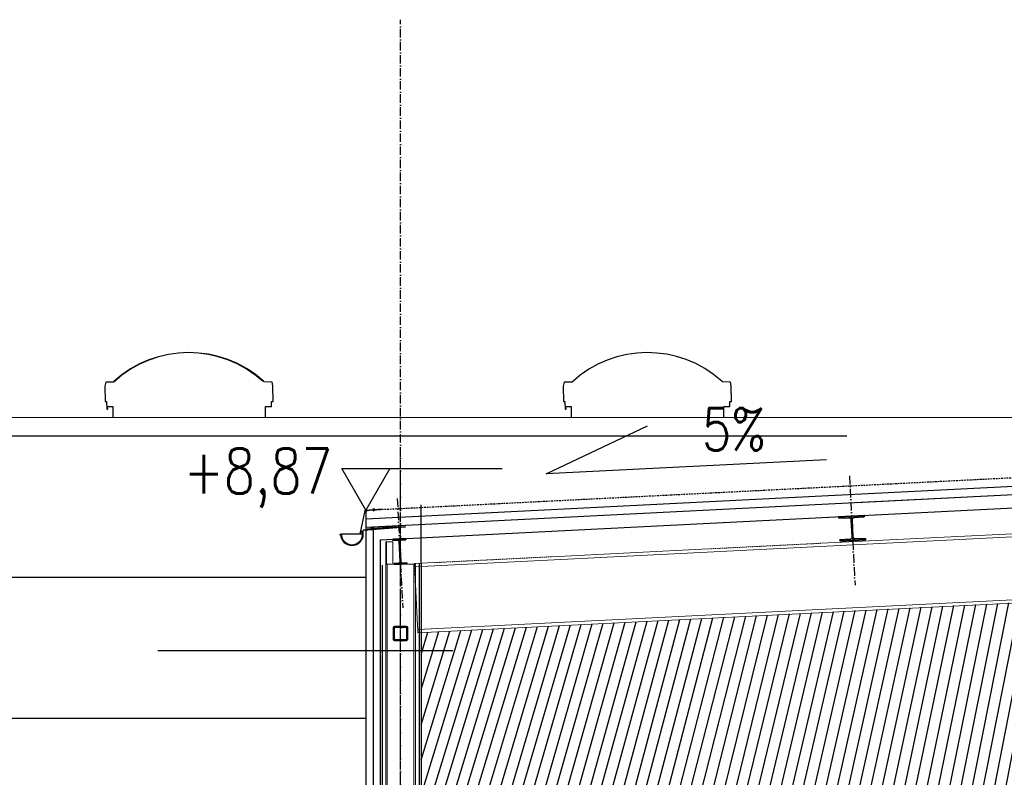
# Model space of a CAD drawing. Header units: centimetres. Extents: x 657501712 to 657529232, y 555122765 to 555182979.
# Tile 51 of 78: x 657504923 to 657505619, y 555124495 to 555125031. Entities that reach past the tile are written whole.
import ezdxf

# ---------------------------------------------------------------- set-up
doc = ezdxf.new("R2010")
doc.units = ezdxf.units.CM
doc.header["$LTSCALE"] = 0.1
for name, pattern in [('ZKZOK_PW_06_00_300$0$ACAD_ISO04W100', [30.5, 24, -3, 0.5, -3]), ('ZKZOK_PW_06_00_300$0$ACAD_ISO10W100', [18.5, 12, -3, 0.5, -3]), ('ZKZOK_PW_06_00_300$0$AUSGEZOGEN', [0]), ('ZKZOK_PW_06_00_300$0$DASHED', [0.75, 0.5, -0.25]), ('ZKZOK_PW_06_00_300$0$HIDDEN', [0.375, 0.25, -0.125]), ('ZKZOK_PW_06_00_300$0$Kreska', [6.349999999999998, 3.174999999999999, -3.174999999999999]), ('ZKZOK_PW_06_00_300$0$Ukryty', [7.143750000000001, 4.7625, -2.38125])]:
    doc.linetypes.add(name, pattern=pattern)
for name, color, linetype in [('xrefs', 7, 'Continuous'), ('ZKZOK_PW_06_00_300$0$A300LX000', 2, 'Continuous'), ('ZKZOK_PW_06_00_300$0$A_GB_100D', 1, 'Continuous'), ('ZKZOK_PW_06_00_300$0$A_GB_100H', 9, 'Continuous'), ('ZKZOK_PW_06_00_300$0$A_GB_100L', 2, 'Continuous'), ('ZKZOK_PW_06_00_300$0$A_GB_100T', 2, 'Continuous'), ('ZKZOK_PW_06_00_300$0$A_GB_101T', 1, 'Continuous'), ('ZKZOK_PW_06_00_300$0$A_GB_201L', 9, 'Continuous'), ('ZKZOK_PW_06_00_300$0$A_GB_240L', 2, 'Continuous'), ('ZKZOK_PW_06_00_300$0$A_GB_262L', 4, 'ZKZOK_PW_06_00_300$0$DASHED'), ('ZKZOK_PW_06_00_300$0$A_GB_300L', 1, 'Continuous'), ('ZKZOK_PW_06_00_300$0$G_GB_030L', 7, 'ZKZOK_PW_06_00_300$0$ACAD_ISO04W100'), ('ZKZOK_PW_06_00_300$0$S280LX000', 3, 'Continuous'), ('ZKZOK_PW_06_00_300$0$S_GB_200L', 3, 'Continuous'), ('ZKZOK_PW_06_00_300$0$S_GB_300L', 3, 'Continuous'), ('ZKZOK_PW_06_00_300$0$S_GB_302T', 2, 'Continuous'), ('ZKZOK_PW_06_00_300$0$S_GB_309H', 9, 'Continuous'), ('ZKZOK_PW_06_00_300$0$S_GB_309L', 9, 'Continuous'), ('ZKZOK_PW_06_00_300$0$S_GB_401L', 1, 'Continuous'), ('ZKZOK_PW_06_00_300$0$S_GB_401T', 1, 'Continuous'), ('ZKZOK_PW_06_00_300$0$SCHRAUBE', 2, 'ZKZOK_PW_06_00_300$0$AUSGEZOGEN')]:
    doc.layers.add(name, color=color, linetype=linetype)
for name, color, linetype, lineweight in [('ZKZOK_PW_06_00_300$0$_ukryte_', 1, 'ZKZOK_PW_06_00_300$0$Ukryty', 9), ('ZKZOK_PW_06_00_300$0$S-BEAM', 3, 'Continuous', 9), ('ZKZOK_PW_06_00_300$0$S-COLS', 1, 'Continuous', 9)]:
    doc.layers.add(name, color=color, linetype=linetype, lineweight=lineweight)
doc.styles.add('ZKZOK_PW_06_00_300$0$ROMANS', font='romans.shx', dxfattribs={"width": 0.8})
doc.linetypes.add('ZKZOK_PW_06_00_300$0$BATTING', pattern='A,0.00254,-2.54,[134,ltypeshp.shx,S=2.54,R=0,X=-2.54,Y=0],-5.08,[134,ltypeshp.shx,S=2.54,R=180,X=2.54,Y=0],-2.54', length=10.16254)
doc.linetypes.add('ZKZOK_PW_06_00_300$0$ISOLATION', pattern='A,0.0001,-0.1,[134,ltypeshp.shx,S=0.1,R=0,X=-0.1,Y=0],-0.2,[134,ltypeshp.shx,S=0.1,R=180,X=0.1,Y=0],-0.1', length=0.4001)

# ---------------------------------------------------------------- blocks, each defined once
blk = doc.blocks.new('ZKZOK_PW_06_00_300$0$A$C7134')
at = {"layer": 'ZKZOK_PW_06_00_300$0$S280LX000', "color": 9, "linetype": 'Continuous'}
for p, q in [((1.12189283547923, 6.826425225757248), (0.5819165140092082, 6.798089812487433)), ((0.5819165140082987, 6.798089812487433), (0.8777024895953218, 1.161418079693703)), ((1.405093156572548, 1.189093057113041), (0.8651168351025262, 1.160757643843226)), ((1.12189283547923, 6.826425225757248), (1.417678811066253, 1.189753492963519)), ((1.12189283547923, 6.826425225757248), (1.417678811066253, 1.189753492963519)), ((2.608272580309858, 5.488264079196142), (1.12189283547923, 6.826425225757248)), ((2.755839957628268, 2.676133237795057), (1.417678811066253, 1.189753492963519)), ((2.608272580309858, 5.488264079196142), (3.084904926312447, 5.513275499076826)), ((2.755839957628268, 2.676133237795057), (2.608272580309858, 5.488264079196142)), ((2.755839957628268, 2.676133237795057), (3.084904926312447, 5.513275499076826)), ((2.942837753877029, 2.205285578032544), (2.755839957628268, 2.676133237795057)), ((2.942837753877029, 2.205285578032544), (3.384083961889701, 6.00963542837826)), ((2.942837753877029, 2.205285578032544), (3.104896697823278, 2.21378966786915)), ((3.384083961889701, 6.00963542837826), (3.084904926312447, 5.513275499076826)), ((3.104896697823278, 2.21378966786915), (3.546142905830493, 6.018139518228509)), ((3.104896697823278, 2.21378966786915), (3.404075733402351, 2.710149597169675)), ((3.384083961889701, 6.00963542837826), (3.546142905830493, 6.018139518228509)), ((3.404075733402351, 2.710149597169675), (3.73314070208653, 5.547291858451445)), ((3.404075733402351, 2.710149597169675), (4.034081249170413, 2.743209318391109)), ((3.73314070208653, 5.547291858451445), (3.546142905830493, 6.018139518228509)), ((3.73314070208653, 5.547291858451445), (4.363146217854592, 5.580351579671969)), ((4.034081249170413, 2.743209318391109), (4.363146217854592, 5.580351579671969)), ((4.22107904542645, 2.272361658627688), (4.034081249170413, 2.743209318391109)), ((4.22107904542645, 2.272361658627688), (4.662325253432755, 6.076711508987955)), ((4.22107904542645, 2.272361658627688), (4.383137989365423, 2.280865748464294)), ((4.662325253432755, 6.076711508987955), (4.363146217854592, 5.580351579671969)), ((4.383137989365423, 2.280865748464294), (4.824384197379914, 6.085215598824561)), ((4.383137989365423, 2.280865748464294), (4.682317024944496, 2.777225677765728)), ((4.662325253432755, 6.076711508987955), (4.824384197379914, 6.085215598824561)), ((4.682317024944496, 2.777225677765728), (5.011381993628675, 5.614367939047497)), ((4.682317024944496, 2.777225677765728), (5.312322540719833, 2.810285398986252)), ((5.011381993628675, 5.614367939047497), (4.824384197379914, 6.085215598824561)), ((5.011381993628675, 5.614367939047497), (5.641387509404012, 5.647427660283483)), ((5.312322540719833, 2.810285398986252), (5.641387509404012, 5.647427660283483)), ((5.499320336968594, 2.33943773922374), (5.312322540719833, 2.810285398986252)), ((5.499320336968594, 2.33943773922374), (5.940566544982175, 6.143787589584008)), ((5.499320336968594, 2.33943773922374), (5.661379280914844, 2.347941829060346)), ((5.940566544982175, 6.143787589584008), (5.641387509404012, 5.647427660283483)), ((5.661379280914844, 2.347941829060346), (6.102625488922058, 6.152291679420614)), ((5.661379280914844, 2.347941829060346), (5.960558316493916, 2.844301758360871)), ((5.940566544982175, 6.143787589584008), (6.102625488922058, 6.152291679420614)), ((5.96055831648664, 2.84430175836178), (6.289623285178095, 5.681444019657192)), ((5.96055831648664, 2.84430175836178), (6.590563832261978, 2.877361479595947)), ((6.289623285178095, 5.681444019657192), (6.102625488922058, 6.152291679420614)), ((6.289623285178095, 5.681444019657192), (6.919628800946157, 5.714503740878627)), ((6.590563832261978, 2.877361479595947), (6.919628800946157, 5.714503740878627)), ((6.777561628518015, 2.406513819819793), (6.590563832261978, 2.877361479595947)), ((6.777561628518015, 2.406513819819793), (7.21880783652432, 6.210863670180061)), ((6.777561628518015, 2.406513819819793), (6.939620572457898, 2.415017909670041)), ((7.21880783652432, 6.210863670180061), (6.919628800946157, 5.714503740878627)), ((6.939620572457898, 2.415017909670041), (7.380866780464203, 6.219367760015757)), ((6.939620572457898, 2.415017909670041), (7.238799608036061, 2.911377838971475)), ((7.21880783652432, 6.210863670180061), (7.380866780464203, 6.219367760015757)), ((7.238799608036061, 2.911377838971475), (7.56786457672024, 5.748520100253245)), ((7.238799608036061, 2.911377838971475), (7.868805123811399, 2.94443756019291)), ((7.56786457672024, 5.748520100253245), (7.380866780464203, 6.219367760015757)), ((7.56786457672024, 5.748520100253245), (8.192388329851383, 5.734316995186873)), ((7.868805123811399, 2.94443756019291), (8.192388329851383, 5.734316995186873)), ((8.05580292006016, 2.473589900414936), (7.868805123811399, 2.94443756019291)), ((8.05580292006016, 2.473589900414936), (8.497049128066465, 6.277939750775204)), ((8.05580292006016, 2.473589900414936), (8.217861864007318, 2.482093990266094)), ((8.497049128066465, 6.277939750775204), (8.192388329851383, 5.734316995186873)), ((8.217861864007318, 2.482093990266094), (8.643812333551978, 6.154566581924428)), ((8.217861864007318, 2.482093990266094), (8.532296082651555, 3.10998151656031)), ((8.497049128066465, 6.277939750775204), (8.643812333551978, 6.154566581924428)), ((8.532296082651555, 3.10998151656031), (8.81126544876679, 5.515208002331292)), ((9.195143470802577, 3.426198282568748), (8.532296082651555, 3.10998151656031)), ((8.81126544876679, 5.515208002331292), (8.643812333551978, 6.154566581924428)), ((9.412737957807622, 5.302260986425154), (8.81126544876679, 5.515208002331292)), ((9.195143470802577, 3.426198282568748), (9.412737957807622, 5.302260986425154)), ((9.382141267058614, 2.955350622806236), (9.195143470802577, 3.426198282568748)), ((9.382141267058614, 2.955350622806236), (9.711916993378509, 5.798620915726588)), ((9.382141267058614, 2.955350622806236), (9.551954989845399, 3.030715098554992)), ((9.711916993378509, 5.798620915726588), (9.412737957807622, 5.302260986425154)), ((9.551954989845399, 3.030715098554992), (9.865431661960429, 5.733457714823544)), ((9.551954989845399, 3.030715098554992), (9.877171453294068, 3.751565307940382)), ((9.711916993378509, 5.798620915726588), (9.865431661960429, 5.733457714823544)), ((10.03161507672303, 5.08315199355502), (9.865431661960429, 5.733457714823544)), ((9.877171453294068, 3.751565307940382), (10.03161507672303, 5.08315199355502)), ((10.540018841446, 4.06778207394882), (9.877171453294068, 3.751565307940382)), ((11.54515929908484, 4.547292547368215), (10.03161507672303, 5.08315199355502)), ((10.540018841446, 4.06778207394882), (11.25196470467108, 4.65109598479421)), ((10.72701663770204, 3.596934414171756), (10.540018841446, 4.06778207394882)), ((10.72701663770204, 3.596934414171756), (11.25196470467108, 4.65109598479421)), ((10.72701663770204, 3.596934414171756), (10.89683036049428, 3.672298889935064)), ((10.89683036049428, 3.672298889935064), (11.22204682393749, 4.393149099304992)), ((11.22204682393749, 4.393149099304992), (11.25196470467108, 4.65109598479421)), ((11.54515929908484, 4.547292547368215), (11.22204682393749, 4.393149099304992))]:
    blk.add_line(p, q, dxfattribs=at)
blk = doc.blocks.new('ZKZOK_PW_06_00_300$0$A$C41B4')
at = {"layer": 'ZKZOK_PW_06_00_300$0$A300LX000', "xscale": 1.5, "yscale": 1.5, "zscale": 1.5, "rotation": 270}
blk.add_blockref('ZKZOK_PW_06_00_300$0$A$C7134', (-1.656974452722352, 17.32305373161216), dxfattribs=at)
blk = doc.blocks.new('ZKZOK_PW_06_00_300$0$A$C24170033')
blk.add_line((220.0742416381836, -118.7846307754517), (220.1648998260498, -120.5833702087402))
at = {"layer": 'ZKZOK_PW_06_00_300$0$A_GB_100D'}
for p, q in [((-23.88580417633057, -169.3170499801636), (-173.8884038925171, -169.3170480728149)), ((-23.8857889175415, -169.3172998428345), (-173.8883867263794, -169.3173017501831))]:
    blk.add_line(p, q, dxfattribs=at)
at = {"layer": 'ZKZOK_PW_06_00_300$0$A_GB_240L', "color": 3, "const_width": 4.601643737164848}
blk.add_lwpolyline([(353.1299934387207, -101.1415977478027), (7.521713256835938, -131.3918027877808, -0.428922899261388), (-0.5306844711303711, -123.7319660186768), (-0.5306863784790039, -21.64839267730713, -0.4330573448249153), (22.29042053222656, -2.447415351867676), (101.2581853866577, 4.461370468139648)], format="xyb", dxfattribs=at)
at = {"layer": 'ZKZOK_PW_06_00_300$0$S_GB_200L'}
for p, q in [((-8.283794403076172, -2.514345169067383), (-40.89829158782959, -158.221134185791)), ((-26.23813152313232, -149.1661529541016), (-38.32541942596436, -159.9506750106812)), ((-26.23811435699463, -149.1663980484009), (-38.32540416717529, -159.9509229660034)), ((-26.8755407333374, -146.9798498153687), (-36.52232360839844, -155.5869064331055)), ((-26.87552547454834, -146.9801025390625), (-36.52230453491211, -155.5871534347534))]:
    blk.add_line(p, q, dxfattribs=at)
blk.add_lwpolyline([(-5.546874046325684, -0.5200624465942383), (116.582724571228, 10.93052673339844)], dxfattribs=at)
for centre, radius, start, end in [((-5.456912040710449, -3.518712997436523), 2.999999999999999, 91.71840606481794, 160.4402783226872), ((-39.39062404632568, -158.7567977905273), 1.599999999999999, 160.4402783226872, 311.7399899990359), ((-39.39060688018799, -158.7570476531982), 1.599999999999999, 160.4402085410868, 311.7399899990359), ((-25.81033897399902, -148.1737270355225), 1.599999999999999, 6.059506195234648, 131.7399899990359), ((-25.81032180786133, -148.1739768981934), 1.599999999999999, 6.059506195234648, 131.7399899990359)]:
    blk.add_arc(centre, radius, start, end, dxfattribs=at)
at = {"layer": 'ZKZOK_PW_06_00_300$0$S_GB_300L', "color": 2}
for p, q in [((-18.52276229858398, -138.7627229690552), (220.0742416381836, -118.7846307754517)), ((-18.52274703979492, -138.7629718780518), (279.2809343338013, -116.0190124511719)), ((-17.41999244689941, -140.5104503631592), (220.1648998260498, -120.5833702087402)), ((-17.41997528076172, -140.5107002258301), (279.3715925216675, -117.8177518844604)), ((-176.6157236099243, -169.3170509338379), (-178.75084400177, -169.3170499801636)), ((-176.6157073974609, -169.3173007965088), (-178.7508268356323, -169.3173007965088)), ((-21.15848445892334, -142.5861186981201), (-21.15848350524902, -169.3170509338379)), ((-21.15846729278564, -142.5863656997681), (-21.15846824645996, -169.3172988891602)), ((-19.02336406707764, -169.3170528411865), (-19.11299419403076, -143.0561485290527)), ((-19.02334880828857, -169.3173007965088), (-19.11297702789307, -143.0563955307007))]:
    blk.add_line(p, q, dxfattribs=at)
at = {"layer": 'ZKZOK_PW_06_00_300$0$S_GB_300L', "color": 3}
for p, q in [((-182.2847270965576, -177.3553428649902), (-182.2847280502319, -169.1675882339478)), ((-182.2847127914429, -177.3555936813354), (-182.2847137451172, -169.1678400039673)), ((-179.5574083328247, -166.4402685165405), (-176.61572265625, -166.4402685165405)), ((-179.55739402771, -166.4405174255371), (-176.6157064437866, -166.4405193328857)), ((-23.88580417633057, -169.3170499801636), (-24.21928119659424, -148.0048313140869)), ((-23.8857889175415, -169.3172998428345), (-24.21926116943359, -148.0050792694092))]:
    blk.add_line(p, q, dxfattribs=at)
at = {"layer": 'ZKZOK_PW_06_00_300$0$S_GB_300L', "color": 2}
for centre, radius, start, end in [((-17.06750202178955, -142.5861177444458), 4.090979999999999, 110.8377851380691, 180), ((-17.06748676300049, -142.5863666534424), 4.090979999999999, 110.8377851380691, 180), ((-98.88710403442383, -169.3170518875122), 79.86373905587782, 180, 0), ((-98.88710403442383, -169.3170518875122), 77.72861999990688, 180, 0), ((-16.38567352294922, -143.0561494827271), 2.727319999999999, 110.8377851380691, 180), ((-16.38565635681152, -143.0563983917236), 2.727319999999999, 110.8377851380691, 180)]:
    blk.add_arc(centre, radius, start, end, dxfattribs=at)
at = {"layer": 'ZKZOK_PW_06_00_300$0$S_GB_300L', "color": 3}
for centre, radius, start, end in [((-179.5574064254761, -169.1675872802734), 2.727319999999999, 90, 180), ((-179.557391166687, -169.1678371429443), 2.727319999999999, 90, 180), ((-176.6157217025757, -169.1675872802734), 2.727319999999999, 0, 90), ((-176.6157064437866, -169.167839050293), 2.727319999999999, 0, 90), ((-98.88710403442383, -169.3170518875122), 75.00129999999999, 180, 0)]:
    blk.add_arc(centre, radius, start, end, dxfattribs=at)
at = {"layer": 'ZKZOK_PW_06_00_300$0$SCHRAUBE'}
for p, q in [((48.52306938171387, -138.9226245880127), (34.83062934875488, -139.7918338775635)), ((35.47019290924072, -129.6296215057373), (35.22246837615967, -125.7272748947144)), ((36.59799861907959, -125.1244201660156), (45.04683685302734, -124.5880813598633)), ((36.91091060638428, -130.0536994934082), (45.35975074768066, -129.5173587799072)), ((37.61325740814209, -125.0599718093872), (44.03158855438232, -124.6525278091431)), ((38.28646755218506, -129.4508409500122), (38.038743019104, -125.5484981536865)), ((38.21611404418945, -129.9708423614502), (38.08452224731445, -130.0666589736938)), ((38.08452224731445, -130.0666589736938), (44.28877353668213, -131.120906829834)), ((38.08452224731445, -130.0666589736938), (38.88643169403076, -130.7106561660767)), ((38.96962642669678, -132.02121925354), (38.24221992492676, -132.5508604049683)), ((38.24221992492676, -132.5508604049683), (43.89953899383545, -133.512170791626)), ((38.24221992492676, -132.5508604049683), (39.0441312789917, -133.1948566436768)), ((38.47803401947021, -123.1864576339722), (43.0058126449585, -122.8990306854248)), ((38.47803401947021, -123.1864576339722), (38.59301662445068, -124.9977731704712)), ((43.56136608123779, -131.6505460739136), (38.88643169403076, -130.7106561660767)), ((38.88643169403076, -130.7106561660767), (39.40588855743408, -138.8935680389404)), ((43.64456081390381, -132.9611072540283), (38.96962642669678, -132.02121925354)), ((41.70364475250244, -139.3555278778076), (39.33892345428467, -138.8801050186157)), ((39.33892345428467, -138.8801050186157), (39.37847518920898, -139.5031318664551)), ((43.48686218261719, -130.4769086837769), (40.30892658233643, -129.8379898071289)), ((43.1207971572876, -124.7103490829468), (43.0058126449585, -122.8990306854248)), ((43.48686218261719, -130.4769086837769), (43.43371105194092, -129.6396255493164)), ((44.28877353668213, -131.120906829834), (43.48686218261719, -130.4769086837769)), ((43.56136608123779, -131.6505460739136), (44.28877353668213, -131.120906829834)), ((44.04106616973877, -139.2071466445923), (43.56136608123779, -131.6505460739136)), ((44.29915904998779, -133.4868011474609), (43.64456081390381, -132.9611072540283)), ((43.91901683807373, -129.093282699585), (43.67129611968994, -125.1909370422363)), ((46.7352933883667, -128.9145021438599), (46.48756885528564, -125.0121593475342))]:
    blk.add_line(p, q, dxfattribs=at)
at = {"layer": 'ZKZOK_PW_06_00_300$0$SCHRAUBE', "extrusion": (0, 0, -1)}
for centre, major_axis, ratio, start_param, end_param in [((35.43774509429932, -125.7136106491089), (-0.2075655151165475, -0.05870666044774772), 0.9999999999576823, 0.2122410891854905, 1.061197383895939), ((36.04089260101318, -126.3169574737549), (0.2908908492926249, -1.028484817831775), 0.999999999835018, 2.631993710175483, 3.004173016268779), ((35.68546676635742, -129.6159543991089), (0.05870666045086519, -0.2075655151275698), 0.999999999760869, 0.9340775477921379, 1.783033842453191), ((36.20748043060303, -128.941180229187), (-1.028484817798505, -0.2908908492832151), 0.9999999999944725, -1.008898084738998, -0.6367187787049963), ((36.48623847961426, -127.3331022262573), (0.5928369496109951, -2.096057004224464), 0.9999999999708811, 3.004173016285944, 3.203926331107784), ((36.52075862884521, -127.8768768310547), (0.5928369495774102, -2.096057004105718), 0.9999999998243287, 0.3621449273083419, 0.5618982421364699), ((36.84268283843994, -128.9787712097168), (1.051104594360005, -3.716325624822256), 0.9999999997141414, 3.203926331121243, 3.35383374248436), ((36.84268283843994, -128.9787712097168), (-3.716325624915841, -1.051104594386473), 0.9999999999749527, 1.783037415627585, 1.932944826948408), ((36.66624069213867, -126.1993455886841), (1.051104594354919, -3.716325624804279), 0.9999999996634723, 0.06233010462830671, 0.2122375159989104), ((37.0226936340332, -127.8450126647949), (0.5928369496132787, -2.096057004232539), 0.999999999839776, 6.145762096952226, 6.34551541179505), ((37.30145263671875, -126.2369384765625), (-1.02848481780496, -0.2908908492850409), 0.9999999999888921, 2.132698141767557, 2.504877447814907), ((37.46804141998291, -128.8611555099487), (-1.028484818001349, -0.2908908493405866), 0.9999999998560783, 4.20278646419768, 4.574965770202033), ((38.18922519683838, -125.5389413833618), (-0.1450917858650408, -0.0410369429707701), 0.9999999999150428, 0.2122393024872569, 1.36839290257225), ((38.07119369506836, -129.4645004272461), (-0.2075655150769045, -0.05870666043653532), 0.9999999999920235, 3.353830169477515, 4.202786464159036), ((38.43694972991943, -129.4412879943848), (0.04103694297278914, -0.1450917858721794), 0.999999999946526, 0.6268820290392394, 1.783035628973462), ((39.51887035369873, -126.4887838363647), (0.8968363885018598, -3.170889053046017), 0.9999999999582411, 0.392579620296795, 0.6268820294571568), ((41.80244827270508, -140.2943849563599), (4.210070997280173, -14.88528811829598), 0.9999999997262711, 3.27845514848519, 3.35383195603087), ((40.15531253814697, -114.34739112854), (4.210070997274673, -14.88528811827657), 0.9999999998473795, 0.2122393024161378, 0.2876161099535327), ((41.80244827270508, -140.2943849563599), (4.210070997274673, -14.88528811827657), 0.9999999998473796, 3.35383195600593, 3.429208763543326), ((41.89216327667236, -132.8067626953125), (2.17210760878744, -7.679786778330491), 0.9999999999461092, 3.429208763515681, 3.534172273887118), ((41.19113063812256, -121.7635650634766), (-7.679786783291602, -2.172107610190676), 0.999999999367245, -1.538897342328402, -1.433933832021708), ((42.438889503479, -128.1529941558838), (-3.17088905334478, -0.8968363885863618), 0.9999999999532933, 1.963375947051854, 2.197678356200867), ((44.48971843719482, -125.7806215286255), (-1.028486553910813, -0.2908913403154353), 0.9999999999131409, 1.061198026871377, 1.433376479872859), ((43.76853656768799, -129.1028337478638), (0.04103694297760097, -0.1450917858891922), 0.9999999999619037, 4.924628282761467, 6.080781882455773), ((44.13428974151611, -129.0796175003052), (0.05870617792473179, -0.2075638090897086), 0.999999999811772, 0.9340769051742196, 1.783035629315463), ((44.65630626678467, -128.4048385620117), (-1.028486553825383, -0.2908913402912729), 0.999999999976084, -1.008897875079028, -0.6367194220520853), ((44.93506622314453, -126.7967710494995), (0.5928391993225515, -2.09606495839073), 0.9999999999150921, 3.004172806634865, 3.203925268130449), ((44.96958255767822, -127.3405294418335), (0.5928391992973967, -2.096064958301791), 0.9999999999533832, 0.3621459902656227, 0.5618984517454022), ((45.29151439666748, -128.4424514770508), (1.051109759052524, -3.71634388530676), 0.9999999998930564, 3.203925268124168, 3.3538319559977), ((45.11507225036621, -125.6629886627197), (-3.716343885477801, -1.051109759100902), 0.9999999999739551, -1.358557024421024, -1.208650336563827), ((45.29151439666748, -128.4424514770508), (-3.716343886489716, -1.051109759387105), 0.9999999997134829, 1.783035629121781, 1.932942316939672), ((45.11507225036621, -125.6629886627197), (-3.716343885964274, -1.051109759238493), 0.9999999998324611, -1.50846371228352, -1.35855702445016), ((45.91686820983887, -128.3248167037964), (0.2908913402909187, -1.028486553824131), 0.9999999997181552, 5.773587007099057, 6.145765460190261)]:
    blk.add_ellipse(centre, major_axis=major_axis, ratio=ratio, start_param=start_param, end_param=end_param, dxfattribs=at)
at = {"layer": 'ZKZOK_PW_06_00_300$0$SCHRAUBE', "extrusion": (0, 0, -0.9999999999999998)}
for centre, major_axis, ratio, start_param, end_param in [((36.66624069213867, -126.1993455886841), (-3.716325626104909, -1.051104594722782), 0.999999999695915, -1.358558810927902, -1.208651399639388), ((39.63581275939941, -128.3309364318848), (-3.170889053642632, -0.8968363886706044), 0.9999999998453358, 1.368392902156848, 1.602695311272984), ((40.06559944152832, -121.8350143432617), (2.172107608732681, -7.67978677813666), 0.9999999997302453, 0.2876161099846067, 0.3925796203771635), ((42.32194995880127, -126.3108425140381), (-3.170889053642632, -0.8968363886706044), 0.9999999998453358, 4.509985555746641, 4.744287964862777)]:
    blk.add_ellipse(centre, major_axis=major_axis, ratio=ratio, start_param=start_param, end_param=end_param, dxfattribs=at)
at = {"layer": 'ZKZOK_PW_06_00_300$0$SCHRAUBE', "extrusion": (0, 0, -0.9999999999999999)}
for centre, major_axis, ratio, start_param, end_param in [((36.98817539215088, -127.3012399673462), (0.592836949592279, -2.096057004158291), 0.9999999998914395, 3.503741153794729, 3.703494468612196), ((37.82347011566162, -125.5621662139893), (-0.2075655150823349, -0.05870666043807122), 0.9999999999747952, 2.504877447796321, 3.353833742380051), ((40.76663017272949, -132.8782119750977), (2.172107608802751, -7.679786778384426), 0.9999999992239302, 3.173491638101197, 3.278455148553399), ((40.15531253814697, -114.34739112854), (-14.88528812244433, -4.210070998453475), 0.99999999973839, -1.43393383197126, -1.358557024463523), ((43.88656616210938, -125.1772708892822), (-0.2075638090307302, -0.0587061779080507), 0.9999999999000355, 0.2122393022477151, 1.061198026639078), ((45.43700504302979, -126.7649097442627), (0.5928391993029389, -2.096064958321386), 0.9999999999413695, 3.503738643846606, 3.703491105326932), ((45.47152042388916, -127.3086671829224), (0.5928391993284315, -2.096064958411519), 0.9999999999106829, 6.145765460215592, 6.345517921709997), ((45.75027942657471, -125.7005996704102), (0.2908913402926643, -1.028486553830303), 0.9999999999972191, 3.703491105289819, 4.075669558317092), ((46.27229690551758, -125.0258235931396), (0.05870617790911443, -0.2075638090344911), 0.999999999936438, 4.075669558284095, 4.924628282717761), ((46.52001953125, -128.928168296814), (-0.2075638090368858, -0.05870617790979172), 0.9999999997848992, 3.353831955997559, 4.202790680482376)]:
    blk.add_ellipse(centre, major_axis=major_axis, ratio=ratio, start_param=start_param, end_param=end_param, dxfattribs=at)
at = {"layer": 'ZKZOK_PW_06_00_300$0$SCHRAUBE', "extrusion": (0, 0, -0.9999999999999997)}
blk.add_ellipse((43.5208158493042, -125.2004890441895), major_axis=(-0.1450917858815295, -0.04103694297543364), ratio=0.999999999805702, start_param=2.197678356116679, end_param=3.353831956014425, dxfattribs=at)
at = {"layer": 'ZKZOK_PW_06_00_300$0$A_GB_100L', "color": 1, "xscale": -1, "rotation": 4.147907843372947}
blk.add_blockref('ZKZOK_PW_06_00_300$0$A$C41B4', (60.75641918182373, -7.056550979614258), dxfattribs=at)
blk = doc.blocks.new('ZKZOK_PW_06_00_300$0$IPE-Dwuteowniki równoległościenne-Belka - IPE 180-315754-12')
at = {"layer": 'ZKZOK_PW_06_00_300$0$S-BEAM'}
blk.add_hatch(color=256, dxfattribs=at).paths.add_polyline_path([(8466.096731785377, 8487.72783842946), (8556.98319462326, 8492.272161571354), (8556.58369368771, 8500.26218028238), (8522.775927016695, 8498.571791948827), (8516.288268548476, 8500.886740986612), (8513.337717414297, 8507.111124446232), (8506.046825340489, 8652.928965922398), (8508.361774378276, 8659.416624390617), (8514.586157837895, 8662.367175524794), (8548.393924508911, 8664.057563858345), (8547.994423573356, 8672.047582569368), (8457.107960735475, 8667.503259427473), (8457.507461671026, 8659.513240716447), (8491.315228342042, 8661.20362905), (8497.80288681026, 8658.888680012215), (8500.753437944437, 8652.664296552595), (8508.044330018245, 8506.84645507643), (8505.72938098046, 8500.358796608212), (8499.50499752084, 8497.408245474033), (8465.697230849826, 8495.717857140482)], flags=0)
at = {"layer": 'ZKZOK_PW_06_00_300$0$S-BEAM', "lineweight": 35}
for p, q in [((8547.994423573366, 8672.047582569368), (8457.107960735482, 8667.503259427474)), ((8457.107960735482, 8667.503259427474), (8457.507461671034, 8659.513240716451)), ((8457.507461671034, 8659.513240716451), (8491.31522834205, 8661.203629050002)), ((8500.753437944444, 8652.664296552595), (8508.044330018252, 8506.846455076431)), ((8513.337717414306, 8507.111124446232), (8506.046825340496, 8652.928965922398)), ((8514.586157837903, 8662.367175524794), (8548.393924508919, 8664.057563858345)), ((8548.393924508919, 8664.057563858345), (8547.994423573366, 8672.047582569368)), ((8556.583693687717, 8500.262180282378), (8522.775927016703, 8498.571791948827)), ((8556.983194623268, 8492.272161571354), (8556.583693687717, 8500.262180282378)), ((8499.504997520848, 8497.408245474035), (8465.697230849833, 8495.717857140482)), ((8465.697230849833, 8495.717857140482), (8466.096731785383, 8487.72783842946)), ((8466.096731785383, 8487.72783842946), (8556.983194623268, 8492.272161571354))]:
    blk.add_line(p, q, dxfattribs=at)
for centre, radius, start, end in [((8491.764666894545, 8652.2148580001), 8.999999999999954, 2.862405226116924, 92.86240522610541), ((8515.035596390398, 8653.378404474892), 8.999999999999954, 92.8624052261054, 182.862405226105), ((8499.055558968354, 8506.397016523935), 9.000000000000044, 272.8624052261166, 2.862405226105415), ((8522.326488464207, 8507.560562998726), 9.000000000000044, 182.862405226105, 272.8624052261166)]:
    blk.add_arc(centre, radius, start, end, dxfattribs=at)
blk = doc.blocks.new('ZKZOK_PW_06_00_300$0$HEA-Dwuteowniki szerokostopowe-Belka - HEA 180-597897-12')
at = {"layer": 'ZKZOK_PW_06_00_300$0$S-BEAM'}
blk.add_hatch(color=256, dxfattribs=at).paths.add_polyline_path([(11621.20281415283, 8654.49438552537), (11800.97823515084, 8663.48315657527), (11800.50382778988, 8672.97130379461), (11728.59365939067, 8669.37579537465), (11717.78089527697, 8673.234043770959), (11712.86331005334, 8683.608016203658), (11706.77092078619, 8805.455801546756), (11710.6291691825, 8816.268565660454), (11721.0031416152, 8821.186150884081), (11792.9133100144, 8824.781659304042), (11792.43890265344, 8834.269806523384), (11612.66348165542, 8825.281035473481), (11613.13788901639, 8815.79288825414), (11685.04805741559, 8819.388396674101), (11695.86082152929, 8815.530148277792), (11700.77840675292, 8805.156175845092), (11706.87079602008, 8683.308390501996), (11703.01254762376, 8672.4956263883), (11692.63857519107, 8667.578041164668), (11620.72840679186, 8663.982532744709)], flags=0)
at = {"layer": 'ZKZOK_PW_06_00_300$0$S-BEAM', "lineweight": 35}
for p, q in [((11792.43890265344, 8834.269806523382), (11612.66348165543, 8825.281035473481)), ((11612.66348165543, 8825.281035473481), (11613.13788901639, 8815.79288825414)), ((11613.13788901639, 8815.79288825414), (11685.0480574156, 8819.3883966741)), ((11700.77840675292, 8805.156175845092), (11706.87079602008, 8683.308390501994)), ((11712.86331005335, 8683.608016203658), (11706.77092078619, 8805.455801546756)), ((11721.0031416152, 8821.186150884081), (11792.91331001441, 8824.781659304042)), ((11792.91331001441, 8824.781659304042), (11792.43890265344, 8834.269806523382)), ((11692.63857519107, 8667.578041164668), (11620.72840679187, 8663.982532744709)), ((11620.72840679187, 8663.982532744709), (11621.20281415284, 8654.49438552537)), ((11621.20281415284, 8654.49438552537), (11800.97823515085, 8663.48315657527)), ((11800.50382778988, 8672.971303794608), (11728.59365939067, 8669.375795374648)), ((11800.97823515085, 8663.48315657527), (11800.50382778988, 8672.971303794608))]:
    blk.add_line(p, q, dxfattribs=at)
for centre, radius, start, end in [((11685.79712166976, 8804.407111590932), 14.99999999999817, 2.862405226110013, 92.86240522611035), ((11721.75220586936, 8806.204865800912), 15.00000000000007, 92.86240522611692, 182.8624052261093), ((11691.88951093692, 8682.559326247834), 14.99999999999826, 272.8624052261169, 2.862405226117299), ((11727.84459513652, 8684.357080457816), 15.0000000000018, 182.8624052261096, 272.8624052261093)]:
    blk.add_arc(centre, radius, start, end, dxfattribs=at)
blk = doc.blocks.new('ZKZOK_PW_06_00_300$0$HEA-Dwuteowniki szerokostopowe-Belka - HEA 500-459381-12')
at = {"layer": 'ZKZOK_PW_06_00_300$0$_ukryte_', "color": 1}
for p, q in [((10690.34933152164, 8598.94046841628), (11489.40826666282, 8638.893415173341)), ((8747.688492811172, 8501.807426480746), (9580.903974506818, 8543.468200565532)), ((8611.932340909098, 8444.95715789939), (8610.584025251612, 8471.923471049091)), ((8616.490353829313, 8353.796899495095), (8611.932340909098, 8444.95715789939))]:
    blk.add_line(p, q, dxfattribs=at)
at = {"layer": 'ZKZOK_PW_06_00_300$0$S-BEAM', "color": 1}
for p, q in [((8610.584025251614, 8471.923471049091), (21185.55829807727, 9100.672184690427)), ((11489.45781414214, 8638.895892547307), (18347.28938201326, 8981.787470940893)), ((8632.756327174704, 8028.477432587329), (21207.73060000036, 8657.226146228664)), ((8633.904892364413, 8005.506128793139), (21208.87916519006, 8634.254842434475)), ((9580.95352198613, 8543.470677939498), (10690.29978404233, 8598.937991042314)), ((8609.435460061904, 8494.894774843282), (8747.638945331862, 8501.804949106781)), ((8610.584025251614, 8471.923471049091), (8609.435460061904, 8494.894774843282)), ((8631.408011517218, 8055.44374573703), (8616.589572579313, 8351.812524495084)), ((8632.756327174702, 8028.477432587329), (8631.408011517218, 8055.44374573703)), ((8633.904892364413, 8005.506128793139), (8632.756327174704, 8028.477432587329))]:
    blk.add_line(p, q, dxfattribs=at)
blk = doc.blocks.new('ZKZOK_PW_06_00_300$0$A$C07DC673D')
at = {"layer": 'ZKZOK_PW_06_00_300$0$S-BEAM', "linetype": 'ZKZOK_PW_06_00_300$0$Kreska'}
blk.add_blockref('ZKZOK_PW_06_00_300$0$HEA-Dwuteowniki szerokostopowe-Belka - HEA 500-459381-12', (-21311.53996276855, -3.814697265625e-06), dxfattribs=at)
at = {"layer": 'ZKZOK_PW_06_00_300$0$S-BEAM'}
for name in ['ZKZOK_PW_06_00_300$0$HEA-Dwuteowniki szerokostopowe-Belka - HEA 180-597897-12', 'ZKZOK_PW_06_00_300$0$IPE-Dwuteowniki równoległościenne-Belka - IPE 180-315754-12']:
    blk.add_blockref(name, (-21311.53996276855, -3.814697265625e-06), dxfattribs=at)
blk = doc.blocks.new('ZKZOK_PW_06_00_300$0$RK-Rury prostokątne zaokrąglone-Belka - RK 100x5-457982-12')
at = {"layer": 'ZKZOK_PW_06_00_300$0$S-BEAM', "lineweight": 35}
for p, q in [((8461.539963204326, 8040.000000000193), (8461.539963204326, 7960.000000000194)), ((8466.539963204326, 7960.000000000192), (8466.539963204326, 8040.000000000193)), ((8551.539963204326, 8050.000000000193), (8471.539963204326, 8050.000000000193)), ((8471.539963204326, 8045.000000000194), (8551.539963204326, 8045.000000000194)), ((8556.539963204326, 8040.000000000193), (8556.539963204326, 7960.000000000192)), ((8561.539963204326, 7960.000000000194), (8561.539963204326, 8040.000000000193)), ((8551.539963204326, 7955.000000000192), (8471.539963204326, 7955.000000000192)), ((8471.539963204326, 7950.000000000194), (8551.539963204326, 7950.000000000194))]:
    blk.add_line(p, q, dxfattribs=at)
for centre, radius, start, end in [((8471.539963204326, 8040.000000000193), 10, 90, 180), ((8471.539963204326, 8040.000000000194), 5.000000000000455, 90.00000000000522, 180.0000000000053), ((8551.539963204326, 8040.000000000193), 10, 0, 90), ((8551.539963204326, 8040.000000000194), 5, 0, 90), ((8471.539963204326, 7960.000000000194), 10, 180, 269.9999999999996), ((8471.539963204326, 7960.000000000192), 5, 180, 269.9999999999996), ((8551.539963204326, 7960.000000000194), 10, 269.9999999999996, 0), ((8551.539963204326, 7960.000000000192), 5, 269.9999999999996, 0)]:
    blk.add_arc(centre, radius, start, end, dxfattribs=at)
blk = doc.blocks.new('ZKZOK_PW_06_00_300$0$IPET-Teowniki równoległościenne-Słup - IPET 100-577785-12')
at = {"layer": 'ZKZOK_PW_06_00_300$0$S-COLS'}
for p, q in [((8406.539963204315, 8650.000000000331), (8406.539963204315, 8490.000000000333)), ((8412.239963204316, 8650.000000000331), (8406.539963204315, 8650.000000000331)), ((8412.239963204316, 8650.000000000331), (8412.239963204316, 8490.000000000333)), ((8419.239963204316, 8650.000000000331), (8412.239963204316, 8650.000000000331)), ((8456.539963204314, 8650.000000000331), (8419.239963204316, 8650.000000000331)), ((8456.539963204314, 8650.000000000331), (8456.539963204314, 8490.000000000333))]:
    blk.add_line(p, q, dxfattribs=at)
blk = doc.blocks.new('ZKZOK_PW_06_00_300$0$RK-Rury prostokątne zaokrąglone-Belka - RK 100x5-458134-12')
at = {"layer": 'ZKZOK_PW_06_00_300$0$_ukryte_'}
for centre, radius, start, end in [((8471.539963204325, 8040.000000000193), 10.00000000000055, 91.10136461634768, 178.8986353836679), ((8471.539963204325, 8040.000000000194), 4.999999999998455, 92.20272923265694, 177.7972707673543), ((8551.539963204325, 8040.000000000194), 5.000000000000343, 2.202729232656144, 87.79727076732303), ((8551.539963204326, 8040.000000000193), 9.999999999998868, 1.10136461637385, 88.89863538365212), ((8471.539963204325, 7960.000000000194), 10.00000000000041, 181.101364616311, 268.8986353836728), ((8471.539963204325, 7960.000000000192), 4.999999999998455, 182.2027292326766, 267.7972707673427), ((8551.539963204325, 7960.000000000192), 5.000000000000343, 272.2027292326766, 357.7972707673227), ((8551.539963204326, 7960.000000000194), 9.999999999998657, 271.1013646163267, 358.8986353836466)]:
    blk.add_arc(centre, radius, start, end, dxfattribs=at)
blk = doc.blocks.new('wer')
at = {"layer": 'ZKZOK_PW_06_00_300$0$S_GB_309H'}
h = blk.add_hatch(dxfattribs=at)
h.set_pattern_fill('LINE', color=251, scale=25, angle=98.07983563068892)
h.set_pattern_definition([(90, (-16312.64784622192, 37584.72996616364), (-79.375, 6.394884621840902e-14), [])])
h.paths.add_polyline_path([(-25255.02553367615, 6000.000001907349), (-25255.02553653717, 8007.306642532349), (-12750.02553749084, 8637.441407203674), (-12750.02553939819, 6000.000001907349)])
at = {"color": 251}
for p in [(-25255.02553749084, 8497.197987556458), (-25255.02553653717, 8497.197989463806)]:
    blk.add_line(p, (-25255.02553844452, 8911.479374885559), dxfattribs=at)
at = {"layer": 'ZKZOK_PW_06_00_300$0$_ukryte_', "color": 251}
for p, q in [((-25401.01895999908, 8490.000279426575), (-25445.53276348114, 8490.000279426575)), ((-25295.02553272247, 8490.0002784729), (-25301.835688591, 8490.000281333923)), ((-25295.02553272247, 8490.0002784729), (-25295.02553367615, 8472.271158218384))]:
    blk.add_line(p, q, dxfattribs=at)
at = {"layer": 'ZKZOK_PW_06_00_300$0$A_GB_100H', "color": 251, "linetype": 'ZKZOK_PW_06_00_300$0$BATTING', "ltscale": 5}
blk.add_line((-25595.0255355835, 8758.606378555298), (-25595.0255317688, 5905.000001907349), dxfattribs=at)
at = {"layer": 'ZKZOK_PW_06_00_300$0$A_GB_100H', "color": 251}
for points in [[(-26354.66498184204, 9530.219809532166), (-26354.66497421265, 9607.358248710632), (-26313.90768623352, 9607.356712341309), (-26313.88939666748, 9641.573063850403), (-26303.86607170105, 9641.5726852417), (-26301.43617248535, 9642.265817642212), (-26302.64299106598, 9751.94240474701), (-26309.61466789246, 9778.333374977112), (-26364.88450050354, 9781.982131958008), (-26369.93108463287, 9786.746675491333, 0.386643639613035), (-27429.7786989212, 9779.483319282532), (-27485.04843330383, 9778.333374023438), (-27493.22693061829, 9751.61898803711), (-27490.81329059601, 9641.618988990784), (-27480.77370262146, 9641.618615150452), (-27478.64742279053, 9588.653176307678), (-27471.4574842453, 9588.653176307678), (-27473.12335586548, 9606.759128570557), (-27435.26280212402, 9606.759125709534), (-27435.26280593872, 9530.219809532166)], [(-23111.622423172, 9530.166959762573), (-23111.62241744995, 9607.305401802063), (-23070.86512756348, 9607.303864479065), (-23070.84683704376, 9641.52021408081), (-23060.82351493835, 9641.519835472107), (-23058.39361476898, 9642.212969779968), (-23059.60043239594, 9751.889554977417), (-23066.57211017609, 9778.280527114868), (-23121.8419418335, 9781.92928314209), (-23126.88852596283, 9786.693826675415, 0.386643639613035), (-24186.73613929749, 9779.430470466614), (-24242.00587272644, 9778.28052520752), (-24250.18437099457, 9751.566139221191), (-24247.77073192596, 9641.566143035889), (-24237.73114395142, 9641.565764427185), (-24235.60486698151, 9588.60032749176), (-24228.41492557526, 9588.600329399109), (-24230.08079719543, 9606.706280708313), (-24192.22024345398, 9606.706278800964), (-24192.22024726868, 9530.166961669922)]]:
    blk.add_lwpolyline(points, format="xyb", dxfattribs=at)
at = {"layer": 'ZKZOK_PW_06_00_300$0$A_GB_101T', "color": 251}
for p, q in [((-25645.02553558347, 8872.751023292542), (-25814.97490278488, 9167.111940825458)), ((-25814.97490278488, 9167.111940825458), (-24682.09616386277, 9167.111940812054)), ((-25475.07616837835, 9167.111940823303), (-25645.02553558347, 8872.751023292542))]:
    blk.add_line(p, q, dxfattribs=at)
at = {"layer": 'ZKZOK_PW_06_00_300$0$A_GB_201L', "color": 251}
blk.add_arc((-26901.2463054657, 9203.287594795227), 784.7190701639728, 47.71451897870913, 132.2906062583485, dxfattribs=at)
at = {"layer": 'ZKZOK_PW_06_00_300$0$A_GB_262L', "color": 251, "linetype": 'ZKZOK_PW_06_00_300$0$HIDDEN', "ltscale": 500}
blk.add_line((-25645.02553367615, 8872.751023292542), (-18243.3090839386, 9245.728136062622), dxfattribs=at)
at = {"layer": 'ZKZOK_PW_06_00_300$0$A_GB_300L', "color": 251}
for p, q in [((-43700.02552986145, 9400.000281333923), (-22242.40754795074, 9400.000282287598)), ((-43700.02552986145, 8400.000282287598), (-25645.0255317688, 8400.000281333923)), ((-43700.0255317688, 7400.000281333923), (-25645.02553367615, 7400.000281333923))]:
    blk.add_line(p, q, dxfattribs=at)
blk.add_lwpolyline([(-43699.87222957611, 9530.228816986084), (-12845.02549362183, 9527.735767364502)], dxfattribs=at)
at = {"layer": 'ZKZOK_PW_06_00_300$0$G_GB_030L', "color": 251, "linetype": 'ZKZOK_PW_06_00_300$0$ACAD_ISO10W100', "ltscale": 50}
for p, q in [((-25400.02553272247, -7945.887768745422), (-25400.02553367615, 12344.07594203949)), ((-25400.0255317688, -7945.887768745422), (-25400.02553367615, 12344.07594299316)), ((-22223.19864654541, 9115.309038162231), (-22184.52553462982, 8341.846816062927)), ((-22223.19864654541, 9115.309038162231), (-22184.52553462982, 8341.846817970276)), ((-25423.19864559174, 8954.462082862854), (-25384.52553462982, 8180.999861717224)), ((-25423.19864463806, 8954.462082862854), (-25384.52553367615, 8180.999861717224))]:
    blk.add_line(p, q, dxfattribs=at)
at = {"layer": 'ZKZOK_PW_06_00_300$0$G_GB_030L', "color": 251, "ltscale": 25}
blk.add_line((-25400.02464866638, -2722.439172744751), (-25400.02464866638, 9281.89830493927), dxfattribs=at)
at = {"layer": 'ZKZOK_PW_06_00_300$0$S-COLS', "color": 251}
for p, q in [((-25505.02553367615, 8490.000279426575), (-25505.02553272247, 5930.000279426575)), ((-25494.02553272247, 8490.000279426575), (-25505.02553367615, 8490.000279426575)), ((-25494.02553272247, 8490.000279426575), (-25494.02553367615, 5930.000279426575)), ((-25476.02553367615, 8490.0002784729), (-25494.02553272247, 8490.000279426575)), ((-25445.58237266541, 8490.000279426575), (-25476.02553367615, 8490.0002784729)), ((-25324.02553367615, 8490.000279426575), (-25399.03210544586, 8490.000281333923)), ((-25306.02553367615, 8490.000279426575), (-25324.02553367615, 8490.000279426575)), ((-25306.02553367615, 8490.000279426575), (-25306.02553367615, 5930.000279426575)), ((-25301.88529777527, 8490.0002784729), (-25306.02553367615, 8490.000279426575)), ((-25295.02553367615, 8472.221548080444), (-25295.02553367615, 5930.000281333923))]:
    blk.add_line(p, q, dxfattribs=at)
at = {"layer": 'ZKZOK_PW_06_00_300$0$S_GB_309L', "color": 251, "linetype": 'ZKZOK_PW_06_00_300$0$ISOLATION', "ltscale": 150}
blk.add_line((-25645.02553272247, 8812.67489528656), (-18240.28948020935, 9185.804171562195), dxfattribs=at)
at = {"layer": 'ZKZOK_PW_06_00_300$0$S_GB_309L', "color": 251, "ltscale": 100}
blk.add_line((-25645.02553367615, 8872.751023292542), (-25645.02553653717, 5681.866463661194), dxfattribs=at)
at = {"layer": 'ZKZOK_PW_06_00_300$0$S_GB_401L', "color": 251}
for p, q in [((-24370.59375667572, 9131.120659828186), (-23653.22010612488, 9469.534695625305)), ((-25545.02553367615, 8663.518559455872), (-12450.0255355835, 9323.383793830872)), ((-25545.02553272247, 8663.51856136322), (-12450.0255355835, 9323.383793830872)), ((-22386.44212722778, 9230.328242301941), (-24370.59375667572, 9131.120659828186)), ((-22175.29030036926, 8927.440793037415, 4.063615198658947e-07), (-15809.80493164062, 9248.18523311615, 1.685471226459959e-07)), ((-25645.02553272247, 8752.59876537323), (-18237.26986885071, 9125.880202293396)), ((-25645.0255355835, 8758.606378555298), (-25645.0255355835, 5900.000001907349)), ((-25545.02553367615, 8663.518559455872), (-25545.0255355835, 5900.000001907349)), ((-25545.02553272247, 8663.51856136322), (-25545.02553367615, 5900.000001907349)), ((-25531.02553367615, 8483.995644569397), (-25531.02553367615, 5900.000001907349)), ((-25531.02553367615, 8483.995644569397), (-25531.02553272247, 5900.000001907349)), ((-25269.02553367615, 8497.549860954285), (-25269.02553462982, 5900.000001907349)), ((-25269.0255317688, 8497.549860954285), (-25269.02553367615, 5900.000001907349)), ((-25255.0255355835, 8498.249861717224), (-25255.02553367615, 5900.000001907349)), ((-25255.0255355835, 8498.249861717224), (-25255.02553272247, 5900.000001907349))]:
    blk.add_line(p, q, dxfattribs=at)
at = {"layer": 'ZKZOK_PW_06_00_300$0$S_GB_401T', "color": 251}
blk.add_lwpolyline([(-27118.61282730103, 7879.313681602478), (-27118.61282730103, 7879.313681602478), (-25029.31509590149, 7879.313683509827)], dxfattribs=at)
at = {"layer": 'ZKZOK_PW_06_00_300$0$A_GB_100T', "color": 251}
blk.add_blockref('ZKZOK_PW_06_00_300$0$A$C07DC673D', (-12600.02553272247, 0.0002851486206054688), dxfattribs=at)
at = {"layer": 'ZKZOK_PW_06_00_300$0$A_GB_300L', "color": 251}
blk.add_blockref('ZKZOK_PW_06_00_300$0$A$C24170033', (-25645.0255355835, 8872.751023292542), dxfattribs=at)
at = {"layer": 'ZKZOK_PW_06_00_300$0$S-BEAM', "color": 251, "lineweight": 35}
blk.add_blockref('ZKZOK_PW_06_00_300$0$RK-Rury prostokątne zaokrąglone-Belka - RK 100x5-457982-12', (-33911.56549739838, 0.000278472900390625), dxfattribs=at)
at = {"layer": 'ZKZOK_PW_06_00_300$0$S-BEAM', "color": 251, "linetype": 'ZKZOK_PW_06_00_300$0$Kreska'}
blk.add_blockref('ZKZOK_PW_06_00_300$0$RK-Rury prostokątne zaokrąglone-Belka - RK 100x5-458134-12', (-33911.56549739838, 0.000278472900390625), dxfattribs=at)
at = {"layer": 'ZKZOK_PW_06_00_300$0$S-COLS', "color": 251}
blk.add_blockref('ZKZOK_PW_06_00_300$0$IPET-Teowniki równoległościenne-Słup - IPET 100-577785-12', (-33911.56549739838, 0.000278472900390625), dxfattribs=at)
at = {"layer": 'ZKZOK_PW_06_00_300$0$A_GB_101T', "color": 251, "style": 'ZKZOK_PW_06_00_300$0$ROMANS', "width": 0.8000000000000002}
blk.add_text('+8,87', height=319.9999999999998, dxfattribs=at).set_placement((-26934.96041488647, 8990.135647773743, -1.651726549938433e-05))
at = {"layer": 'ZKZOK_PW_06_00_300$0$S_GB_302T', "color": 251, "linetype": 'Continuous', "style": 'ZKZOK_PW_06_00_300$0$ROMANS', "width": 0.8}
blk.add_text('5%%%', height=300, dxfattribs=at).set_placement((-23266.66621112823, 9295.913277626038))

msp = doc.modelspace()

# ---------------------------------------------------------------- block references
at = {"layer": 'xrefs', "xscale": 0.1, "yscale": 0.1, "zscale": 0.1}
msp.add_blockref('wer', (657507732.19427, 555123796.7207938), dxfattribs=at)

doc.saveas('drawing.dxf')
